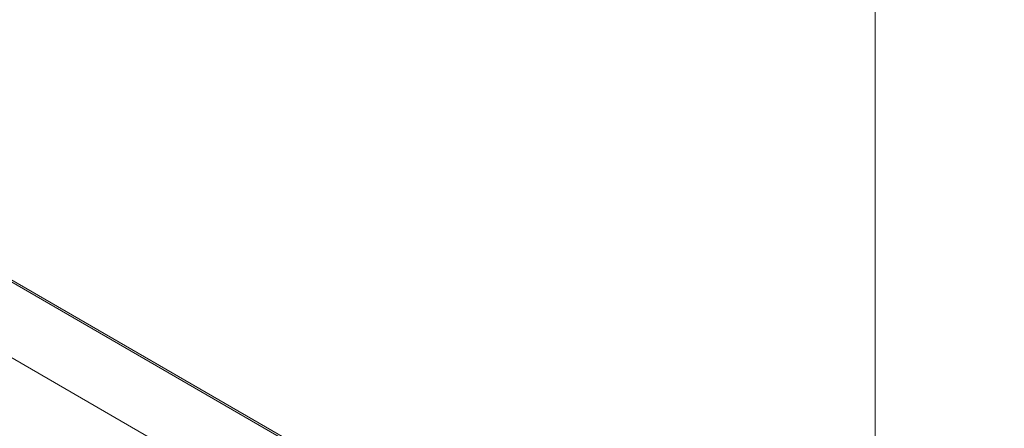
# Model space of a CAD drawing. Header units: metres. Extents: x -5.4 to 6, y -8 to 2.6.
# Tile 45 of 63: x 5.3958 to 5.6086, y -6.2066 to -6.1183. Entities that reach past the tile are written whole.
import ezdxf

# ---------------------------------------------------------------- set-up
doc = ezdxf.new("R2010")
doc.units = ezdxf.units.M
doc.layers.add('A-WALL-PATT', color=7, linetype='Continuous', lineweight=5)
doc.layers.add('Q-CASE', color=7, linetype='Continuous', lineweight=5)

# ---------------------------------------------------------------- blocks, each defined once
blk = doc.blocks.new('TAMPO GRANITO2 - TAMPO GRANITO-2002902-ISO_BANHEIRO')
at = {"layer": 'Q-CASE', "true_color": 0x6b6b6b}
h = blk.add_hatch(dxfattribs=at)
h.set_pattern_fill('FP_16', color=251, style=0, pattern_type=2)
h.set_pattern_definition([(0, (5.601, -7.367999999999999), (0.24384, 0.0352), [0.01006, -0.17282, 0.01006, -0.17282, -0.97536]), (0, (5.601, -7.367999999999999), (0.24384, 0.0352), [-0.36576, 0.01006, -0.3557, 0.01006, -0.17282, -0.42672]), (0, (5.601, -7.367999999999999), (0.24384, 0.0352), [-0.9144, 0.01006, -0.11186, 0.01006, -0.29474]), (135, (5.693, -7.351), (-0.1747119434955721, 0.1043265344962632), [0.007109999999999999, -0.1222, 0.007109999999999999, -0.1222, -0.6896800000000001]), (135, (5.693, -7.351), (-0.1747119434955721, 0.1043265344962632), [-0.25863, 0.007109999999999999, -0.25152, 0.007109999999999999, -0.1222, -0.30174]), (135, (5.693, -7.351), (-0.1747119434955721, 0.1043265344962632), [-0.64658, 0.007109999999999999, -0.0791, 0.007109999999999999, -0.20841]), (225, (5.723, -7.28), (-0.06912675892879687, -0.1395121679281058), [0.007109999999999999, -0.1222, 0.007109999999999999, -0.1222, -0.6896800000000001]), (225, (5.723, -7.28), (-0.06912675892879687, -0.1395121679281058), [-0.25863, 0.007109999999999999, -0.25152, 0.007109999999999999, -0.1222, -0.30174]), (225, (5.723, -7.28), (-0.06912675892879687, -0.1395121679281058), [-0.64658, 0.007109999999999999, -0.0791, 0.007109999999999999, -0.20841])])
h.paths.add_polyline_path([(7.233534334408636, -6.628784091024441), (7.551732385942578, -6.445072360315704), (6.987172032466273, -6.119123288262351), (6.973029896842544, -6.127288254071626), (7.16792953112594, -6.239813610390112), (7.171490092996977, -6.240529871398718), (7.178330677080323, -6.242857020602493), (7.18351090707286, -6.245522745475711), (7.186763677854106, -6.248270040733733), (7.187871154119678, -6.250150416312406), (7.187871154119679, -6.251326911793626), (7.524573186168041, -6.445721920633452), (7.220517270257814, -6.621268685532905), (7.231676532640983, -6.627711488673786)])
h = blk.add_hatch(dxfattribs=at)
h.set_pattern_fill('FP_17', color=251, style=0, pattern_type=2)
h.set_pattern_definition([(329.9999999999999, (7.362, -4.675), (0.1724252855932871, -0.04977064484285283), [0.00821, -0.14111, 0.00821, -0.14111, -0.79638]), (329.9999999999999, (7.362, -4.675), (0.1724252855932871, -0.04977064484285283), [-0.29864, 0.00821, -0.29043, 0.00821, -0.14111, -0.34842]), (329.9999999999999, (7.362, -4.675), (0.1724252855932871, -0.04977064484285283), [-0.7466, 0.00821, -0.09133, 0.00821, -0.24066]), (111.206, (7.427, -4.688), (-0.1235427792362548, 0.2188618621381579), [0.00983, -0.16892, 0.00983, -1.122]), (111.206, (7.427, -4.688), (-0.1235427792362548, 0.2188618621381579), [-0.18858, -0.16892, 0.00983, -0.34767, -0.59583]), (111.206, (7.427, -4.688), (-0.1235427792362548, 0.2188618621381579), [-0.715, 0.00983, -0.16892, 0.00983, -0.40725]), (111.206, (7.427, -4.688), (-0.1235427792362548, 0.2188618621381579), [-0.9035799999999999, -0.10934, 0.00983, -0.28809]), (234.896, (7.448, -4.6), (-0.04887660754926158, -0.169088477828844), [0.00618, -0.10625, 0.00618, -0.70591]), (234.896, (7.448, -4.6), (-0.04887660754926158, -0.169088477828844), [-0.11862, -0.10625, 0.00618, -0.21869, -0.37479]), (234.896, (7.448, -4.6), (-0.04887660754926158, -0.169088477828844), [-0.44975, 0.00618, -0.10625, 0.00618, -0.25617]), (234.896, (7.448, -4.6), (-0.04887660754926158, -0.169088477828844), [-0.5683699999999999, -0.06877, 0.00618, -0.18121])])
h.paths.add_polyline_path([(7.453862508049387, -6.486546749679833), (7.52457318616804, -6.445721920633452), (7.187577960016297, -6.251157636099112), (7.178637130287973, -6.281872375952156), (7.195035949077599, -6.28030893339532), (7.205062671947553, -6.280745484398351), (7.212370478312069, -6.283307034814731), (7.220044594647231, -6.286987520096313), (7.227371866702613, -6.293790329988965), (7.233734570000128, -6.304748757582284), (7.236739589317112, -6.316235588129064), (7.237913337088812, -6.331303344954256), (7.237913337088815, -6.361868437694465), (7.428322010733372, -6.471800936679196)])
h.paths.add_polyline_path([(7.217263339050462, -6.349946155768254), (7.217134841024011, -6.326649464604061), (7.216392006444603, -6.318214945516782), (7.213775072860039, -6.310589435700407), (7.211759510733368, -6.307412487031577), (7.20798869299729, -6.303729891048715), (7.20158379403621, -6.300939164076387), (7.195564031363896, -6.300771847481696), (7.172366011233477, -6.303415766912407), (7.167764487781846, -6.318441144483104), (7.16725944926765, -6.319393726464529), (7.165584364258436, -6.320109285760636), (7.21175951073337, -6.346768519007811)])
h.paths.add_polyline_path([(7.137171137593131, -6.303704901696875), (7.148782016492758, -6.26381765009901), (7.0938826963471, -6.270168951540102), (7.092584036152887, -6.271570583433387), (7.089719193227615, -6.27630850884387), (7.136991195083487, -6.303601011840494)])
h.paths.add_polyline_path([(7.078532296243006, -6.269849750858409), (7.08778498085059, -6.254886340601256), (7.089199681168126, -6.254140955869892), (7.153678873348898, -6.246995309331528), (7.155850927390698, -6.240682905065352), (7.156119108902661, -6.240177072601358), (7.159469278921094, -6.239176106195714), (7.164649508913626, -6.239231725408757), (7.16792953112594, -6.239813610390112), (6.973029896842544, -6.127288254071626), (6.973029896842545, -6.208937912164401), (7.074328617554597, -6.267422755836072)])
at = {"layer": 'Q-CASE'}
for p, q in [((7.551732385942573, -6.445072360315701), (6.987172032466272, -6.119123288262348)), ((6.973029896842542, -6.127288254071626), (7.167929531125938, -6.239813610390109))]:
    blk.add_line(p, q, dxfattribs=at)

msp = doc.modelspace()

# ---------------------------------------------------------------- hatches: boundary and pattern name
at = {"layer": 'A-WALL-PATT', "true_color": 0x808080}
h = msp.add_hatch(dxfattribs=at)
h.set_pattern_fill('FP_14', color=8, style=0, pattern_type=2)
h.set_pattern_definition([(329.9999999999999, (4.449093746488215, -6.854), (2.868798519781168e-06, 0.244944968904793), []), (90, (4.449093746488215, -6.854), (-0.28284, 0.1633), [])])
h.paths.add_polyline_path([(5.861826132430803, -7.179919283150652), (5.861826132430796, -6.543051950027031), (5.792240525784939, -6.583227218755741), (5.792240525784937, -6.74782565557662), (5.785505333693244, -6.7462686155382), (5.767827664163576, -6.736062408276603), (5.767827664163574, -6.661694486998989), (5.712079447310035, -6.629508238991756), (5.543628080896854, -6.726763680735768), (5.347318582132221, -6.613646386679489), (5.335352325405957, -6.607446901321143), (5.31694879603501, -6.595890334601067), (4.994913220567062, -6.409963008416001), (4.819050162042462, -6.511497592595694), (4.804327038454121, -6.569371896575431), (5.782230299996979, -7.13396460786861)])
h.paths.add_polyline_path([(5.76782766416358, -6.638600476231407), (5.767827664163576, -6.59732199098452), (5.732079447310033, -6.617961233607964)])
h.paths.add_polyline_path([(4.83006864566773, -6.468185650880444), (4.997014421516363, -6.371799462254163), (4.996909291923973, -6.270004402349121), (4.973922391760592, -6.283275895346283), (4.971293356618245, -6.308302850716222), (4.970805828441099, -6.309782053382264), (4.968961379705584, -6.313478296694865), (4.965872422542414, -6.317542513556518), (4.962173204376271, -6.320664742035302), (4.956521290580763, -6.324153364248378), (4.90247708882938, -6.355002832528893), (4.895393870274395, -6.357142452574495), (4.890962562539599, -6.35797703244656), (4.886535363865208, -6.358289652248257), (4.879468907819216, -6.358409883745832), (4.864251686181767, -6.367195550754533), (4.856770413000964, -6.363225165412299), (4.831770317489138, -6.461496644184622)])
h.paths.add_polyline_path([(4.177484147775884, -5.053876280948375), (4.178458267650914, -5.053876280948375), (4.17798051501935, -5.05384026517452)])
h.paths.add_polyline_path([(5.861826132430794, -6.445072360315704), (5.861826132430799, -5.710225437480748), (4.282080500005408, -4.798158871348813), (4.282080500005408, -5.340141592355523), (4.288266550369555, -5.341113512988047), (4.298087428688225, -5.346784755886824), (4.307318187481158, -5.355994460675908), (4.314845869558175, -5.367636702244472), (4.319753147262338, -5.380287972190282), (4.321458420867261, -5.392439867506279), (4.31975314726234, -5.402625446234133), (4.31483845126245, -5.40961637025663), (4.294794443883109, -5.419046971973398), (4.290460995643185, -5.42007221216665), (4.282964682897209, -5.419244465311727), (4.282080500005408, -5.419244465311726), (4.281840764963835, -5.506650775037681), (4.28126644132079, -5.512361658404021), (4.276222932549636, -5.523926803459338), (4.270998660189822, -5.529593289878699), (4.264536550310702, -5.533096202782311), (4.256542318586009, -5.534155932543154), (4.250350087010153, -5.534175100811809), (4.240695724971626, -5.531098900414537), (4.23037025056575, -5.524807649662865), (4.221713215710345, -5.516816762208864), (4.213716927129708, -5.507440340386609), (4.207353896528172, -5.496658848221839), (4.202817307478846, -5.486299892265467), (4.199429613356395, -5.476168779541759), (4.197629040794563, -5.462213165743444), (4.197596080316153, -5.121050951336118), (4.195762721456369, -5.110103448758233), (4.194040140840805, -5.109591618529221), (4.191329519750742, -5.106733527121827), (4.189643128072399, -5.09969379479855), (4.18609359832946, -5.101743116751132), (4.184178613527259, -5.100637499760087), (4.183957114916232, -5.076225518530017), (4.18292713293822, -5.0713799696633), (4.176661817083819, -5.067105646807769), (4.176063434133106, -5.065409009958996), (4.176039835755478, -5.064423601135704), (4.174297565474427, -5.063417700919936), (4.173642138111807, -5.062237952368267), (4.173818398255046, -5.058824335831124), (4.175474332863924, -5.055916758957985), (4.177980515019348, -5.053773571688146), (4.180280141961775, -5.053126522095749), (4.17976791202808, -5.051491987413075), (4.167978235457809, -4.981535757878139), (4.159639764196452, -4.979945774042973), (4.152594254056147, -4.977320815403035), (4.143657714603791, -4.971186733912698), (4.139860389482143, -4.967073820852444), (4.136646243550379, -4.962720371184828), (4.134000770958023, -4.95718106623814), (4.13171077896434, -4.950600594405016), (4.154102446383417, -4.918189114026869), (4.155774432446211, -4.918200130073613), (4.15944304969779, -4.919705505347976), (4.164749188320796, -4.922557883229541), (4.178086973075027, -4.931082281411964), (4.190693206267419, -4.940517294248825), (4.195151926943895, -4.944424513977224), (4.197752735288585, -4.947259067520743), (4.198241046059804, -4.948743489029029), (4.190167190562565, -4.960430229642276), (4.207621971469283, -5.065057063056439), (4.211572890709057, -5.062775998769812), (4.23336337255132, -5.075356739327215), (4.23336337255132, -5.097402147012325), (4.209225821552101, -5.111337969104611), (4.211390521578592, -5.122259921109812), (4.211629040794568, -5.124113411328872), (4.211937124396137, -5.464233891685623), (4.21255277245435, -5.471939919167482), (4.216107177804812, -5.482885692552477), (4.221004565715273, -5.492935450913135), (4.225740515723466, -5.500324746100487), (4.232328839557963, -5.508342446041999), (4.240008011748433, -5.514703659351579), (4.249583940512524, -5.519868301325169), (4.256763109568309, -5.520810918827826), (4.261415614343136, -5.519372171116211), (4.265114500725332, -5.515944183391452), (4.267001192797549, -5.512429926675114), (4.2680805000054, -5.502660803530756), (4.267910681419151, -5.418007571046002), (4.267132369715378, -5.420495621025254), (4.265190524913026, -5.422576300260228), (4.263799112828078, -5.423195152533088), (4.262801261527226, -5.423405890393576), (4.260536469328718, -5.422674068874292), (4.247323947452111, -5.415210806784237), (4.247168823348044, -5.431873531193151), (4.246368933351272, -5.433256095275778), (4.243163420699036, -5.434827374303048), (4.241019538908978, -5.434831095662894), (4.238075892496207, -5.43385995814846), (4.236551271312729, -5.432051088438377), (4.236198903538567, -5.417433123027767), (4.234499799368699, -5.416249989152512), (4.230903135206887, -5.411490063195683), (4.229562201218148, -5.408289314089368), (4.228834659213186, -5.4045119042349), (4.216244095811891, -5.396942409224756), (4.215613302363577, -5.394080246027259), (4.217416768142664, -5.389894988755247), (4.21855521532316, -5.388840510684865), (4.220341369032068, -5.38801041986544), (4.222478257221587, -5.388412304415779), (4.236388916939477, -5.396107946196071), (4.236668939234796, -5.379365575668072), (4.23764226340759, -5.377971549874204), (4.239380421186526, -5.376952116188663), (4.241610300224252, -5.376619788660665), (4.24541884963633, -5.377366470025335), (4.247040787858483, -5.379159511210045), (4.247334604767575, -5.384302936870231), (4.25064894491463, -5.381663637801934), (4.251282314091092, -5.381221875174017), (4.250121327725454, -5.373330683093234), (4.249968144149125, -5.369310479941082), (4.250904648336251, -5.362891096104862), (4.252059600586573, -5.359971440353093), (4.255336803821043, -5.354484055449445), (4.25691388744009, -5.353045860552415), (4.261273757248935, -5.349765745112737), (4.268080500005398, -5.345004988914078), (4.2680805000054, -4.790075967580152), (3.939620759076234, -4.600439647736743), (3.939620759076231, -5.803769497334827), (4.140434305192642, -5.920013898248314), (4.148394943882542, -5.926397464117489), (4.15483254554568, -5.938284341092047), (4.155793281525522, -5.945908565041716), (4.155793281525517, -5.956163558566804), (4.15483254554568, -5.961795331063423), (4.152467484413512, -5.967210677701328), (4.149454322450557, -5.971329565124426), (4.139077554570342, -5.979462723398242), (3.96082596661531, -6.082376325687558), (4.436637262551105, -6.356799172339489), (4.442569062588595, -6.3523458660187), (4.452007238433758, -6.3458568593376), (4.46477970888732, -6.338267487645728), (4.480939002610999, -6.330041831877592), (4.490344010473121, -6.325926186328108), (4.505416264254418, -6.320058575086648), (4.521245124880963, -6.31483548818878), (4.601642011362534, -6.292245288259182), (4.657225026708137, -6.276758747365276), (4.681809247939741, -6.268817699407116), (4.689223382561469, -6.266142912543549), (4.668594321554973, -6.254232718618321), (4.668594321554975, -6.237902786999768), (4.675143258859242, -6.234121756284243), (4.668227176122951, -6.174412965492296), (4.662866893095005, -6.115878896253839), (4.657201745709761, -6.030454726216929), (4.655970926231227, -6.005209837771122), (4.654331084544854, -5.967470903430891), (4.65303905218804, -5.963221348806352), (4.652660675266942, -5.960576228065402), (4.652928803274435, -5.956143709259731), (4.655067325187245, -5.948675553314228), (4.657914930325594, -5.943411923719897), (4.661148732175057, -5.93923305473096), (4.668233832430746, -5.933639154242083), (4.67319345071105, -5.930687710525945), (4.688228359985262, -5.921894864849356), (4.709958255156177, -5.909807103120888), (4.732533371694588, -5.897436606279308), (4.734672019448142, -5.896982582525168), (4.742257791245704, -5.89590102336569), (4.744915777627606, -5.896175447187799), (4.749832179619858, -5.896655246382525), (4.554096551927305, -5.783268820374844), (4.547423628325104, -5.778235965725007), (4.539789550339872, -5.7686018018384), (4.538259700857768, -5.7657721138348), (4.535855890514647, -5.758725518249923), (4.534797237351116, -5.751017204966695), (4.535944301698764, -5.743287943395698), (4.53935212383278, -5.734378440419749), (4.547488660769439, -5.724417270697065), (4.555449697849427, -5.718483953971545), (4.55385682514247, -5.709552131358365), (4.55378417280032, -5.707589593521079), (4.553929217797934, -5.702470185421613), (4.55607975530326, -5.694738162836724), (4.558729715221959, -5.690894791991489), (4.561871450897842, -5.687960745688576), (4.56565063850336, -5.685384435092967), (4.567997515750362, -5.684199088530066), (4.57407151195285, -5.681821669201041), (4.583192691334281, -5.683255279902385), (4.592890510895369, -5.688855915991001), (4.602305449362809, -5.698414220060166), (4.609653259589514, -5.709999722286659), (4.614392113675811, -5.722705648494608), (4.615831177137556, -5.734760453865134), (4.613970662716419, -5.744444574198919), (4.608753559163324, -5.751263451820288), (4.599552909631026, -5.755843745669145), (4.595854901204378, -5.75686320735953), (4.589693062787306, -5.756716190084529), (4.584426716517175, -5.754937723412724), (4.579976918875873, -5.752768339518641), (4.57338028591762, -5.747754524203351), (4.571694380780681, -5.746098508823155), (4.56814910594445, -5.749174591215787), (4.566978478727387, -5.751677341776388), (4.569045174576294, -5.754425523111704), (4.57478284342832, -5.75864004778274), (5.001058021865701, -6.004405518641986), (5.011049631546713, -6.008088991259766), (5.018397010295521, -6.009342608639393), (5.02846129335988, -6.009796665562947), (5.037560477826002, -6.008817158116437), (5.045685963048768, -6.006977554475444), (5.051695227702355, -6.004405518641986), (5.050245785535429, -5.996142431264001), (5.05017313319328, -5.994179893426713), (5.050318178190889, -5.989060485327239), (5.052468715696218, -5.981328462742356), (5.055118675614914, -5.977485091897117), (5.058260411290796, -5.974551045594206), (5.062039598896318, -5.971974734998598), (5.064386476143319, -5.970789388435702), (5.070460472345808, -5.968411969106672), (5.079581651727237, -5.969845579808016), (5.089809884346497, -5.975975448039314), (5.098694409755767, -5.985004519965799), (5.106042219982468, -5.996590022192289), (5.110781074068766, -6.00929594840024), (5.11222013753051, -6.021350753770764), (5.110359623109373, -6.031034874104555), (5.105142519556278, -6.037853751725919), (5.095941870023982, -6.042434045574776), (5.092243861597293, -6.043453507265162), (5.086302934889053, -6.043367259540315), (5.080815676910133, -6.041528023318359), (5.076365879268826, -6.039358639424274), (5.069721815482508, -6.034298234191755), (5.067731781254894, -6.032350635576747), (5.05963443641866, -6.036002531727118), (5.051608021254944, -6.038565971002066), (5.041914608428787, -6.040736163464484), (5.02877115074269, -6.041838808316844), (5.018140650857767, -6.041455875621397), (5.007517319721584, -6.039989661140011), (4.996289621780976, -6.037182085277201), (4.982701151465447, -6.031477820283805), (4.985969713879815, -6.035713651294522), (4.987757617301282, -6.0384523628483), (4.989178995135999, -6.042216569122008), (4.990673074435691, -6.050318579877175), (4.988370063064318, -6.059133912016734), (4.982967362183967, -6.163298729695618), (4.977810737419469, -6.244080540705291), (5.100088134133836, -6.173483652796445), (5.099112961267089, -6.17047133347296), (5.098865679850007, -6.166418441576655), (5.099213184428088, -6.162949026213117), (5.101187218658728, -6.156766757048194), (5.103614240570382, -6.151996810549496), (5.10588785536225, -6.148604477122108), (5.108665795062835, -6.145365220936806), (5.121549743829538, -6.13792666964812), (5.121420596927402, -6.12946479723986), (5.120545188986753, -6.128540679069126), (5.119227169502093, -6.12661191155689), (5.118215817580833, -6.12450608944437), (5.11758005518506, -6.122366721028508), (5.117363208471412, -6.120339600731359), (5.117580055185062, -6.118562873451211), (5.118589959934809, -6.116810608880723), (5.120545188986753, -6.115458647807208), (5.121549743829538, -6.114878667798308), (5.121549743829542, -6.102180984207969), (5.124024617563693, -6.100752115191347), (5.187508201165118, -6.137404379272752), (5.187508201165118, -6.264141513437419), (5.283123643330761, -6.208937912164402), (5.283123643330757, -6.127288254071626), (5.297265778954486, -6.119123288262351), (5.84820362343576, -6.437207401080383)])
h.paths.add_polyline_path([(5.028614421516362, -6.353555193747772), (5.120835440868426, -6.300311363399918), (5.120545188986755, -6.300004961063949), (5.119227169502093, -6.298076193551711), (5.11806839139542, -6.295474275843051), (5.117389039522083, -6.292045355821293), (5.117363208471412, -6.291803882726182), (5.117970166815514, -6.289164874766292), (5.118215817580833, -6.288621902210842), (5.120545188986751, -6.286922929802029), (5.121549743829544, -6.286342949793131), (5.121549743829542, -6.198043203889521), (5.028614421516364, -6.251699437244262), (5.028614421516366, -6.346601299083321)])
h.paths.add_polyline_path([(5.367443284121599, -6.117038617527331), (5.362522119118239, -6.115388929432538), (5.357209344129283, -6.112779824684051), (5.352191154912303, -6.109021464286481), (5.349212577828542, -6.106505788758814), (5.346570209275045, -6.107539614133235), (5.333744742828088, -6.109907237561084), (5.328789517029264, -6.109810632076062), (5.320055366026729, -6.108155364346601), (5.312491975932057, -6.104721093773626), (5.30632303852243, -6.099793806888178), (5.300206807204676, -6.092101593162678), (5.298166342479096, -6.087941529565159), (5.294198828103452, -6.076599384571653), (5.293081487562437, -6.064643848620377), (5.293208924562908, -5.828768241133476), (5.294498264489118, -5.815349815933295), (5.297767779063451, -5.802929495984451), (5.301242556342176, -5.793577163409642), (5.307799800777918, -5.780794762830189), (5.316163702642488, -5.768674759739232), (5.323351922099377, -5.760185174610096), (5.33129835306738, -5.752635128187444), (5.333840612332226, -5.750701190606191), (5.332370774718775, -5.742929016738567), (5.332848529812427, -5.73382612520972), (5.335093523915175, -5.726446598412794), (5.338833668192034, -5.721611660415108), (5.345094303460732, -5.716467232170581), (5.348414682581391, -5.714229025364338), (5.353834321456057, -5.712556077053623), (5.360655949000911, -5.713231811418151), (5.367976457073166, -5.71634545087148), (5.376203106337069, -5.722641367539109), (5.382118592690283, -5.728886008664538), (5.387976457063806, -5.737458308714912), (5.392471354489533, -5.746817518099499), (5.395296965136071, -5.756325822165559), (5.396260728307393, -5.765335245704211), (5.395296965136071, -5.773231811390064), (5.392471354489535, -5.779477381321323), (5.387976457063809, -5.783646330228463), (5.376714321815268, -5.788298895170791), (5.367272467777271, -5.788249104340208), (5.357304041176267, -5.784122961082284), (5.350881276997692, -5.7791442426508), (5.350269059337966, -5.778603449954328), (5.348580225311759, -5.780230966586), (5.34177899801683, -5.787412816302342), (5.335623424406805, -5.796469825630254), (5.331112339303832, -5.805256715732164), (5.328023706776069, -5.813243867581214), (5.326198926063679, -5.821025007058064), (5.325081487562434, -5.832485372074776), (5.32535251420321, -6.06623073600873), (5.326921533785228, -6.074350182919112), (5.330312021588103, -6.0776954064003), (5.332836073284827, -6.077827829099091), (5.333757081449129, -6.077506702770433), (5.332871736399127, -6.0720731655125), (5.333291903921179, -6.063644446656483), (5.335549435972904, -6.056224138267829), (5.339138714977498, -6.051560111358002), (5.345400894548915, -6.046398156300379), (5.348662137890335, -6.044159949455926), (5.354081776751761, -6.042487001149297), (5.360784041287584, -6.043150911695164), (5.369145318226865, -6.047062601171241), (5.375955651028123, -6.052286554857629), (5.381871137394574, -6.05853119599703), (5.387626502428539, -6.066953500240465), (5.392042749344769, -6.076148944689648), (5.394818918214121, -6.085490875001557), (5.395765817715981, -6.094342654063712), (5.394818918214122, -6.102101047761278), (5.392042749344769, -6.108237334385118), (5.387626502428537, -6.112333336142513), (5.376397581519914, -6.116966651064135), (5.373494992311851, -6.11698997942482)])
h.paths.add_polyline_path([(4.479982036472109, -5.859531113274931), (4.470279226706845, -5.85800078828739), (4.466062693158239, -5.856725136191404), (4.456964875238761, -5.85155674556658), (4.451019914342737, -5.846285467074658), (4.443335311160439, -5.835169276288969), (4.441504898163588, -5.832489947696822), (4.432978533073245, -5.834771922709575), (4.431483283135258, -5.835032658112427), (4.421824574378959, -5.83492462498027), (4.408748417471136, -5.831614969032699), (4.395500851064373, -5.825170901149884), (3.993068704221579, -5.592427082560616), (3.984818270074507, -5.586538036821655), (3.974991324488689, -5.574761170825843), (3.973222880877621, -5.571492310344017), (3.969594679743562, -5.561699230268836), (3.969523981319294, -5.56151107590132), (3.968731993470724, -5.552959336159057), (3.969766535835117, -5.545133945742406), (3.973876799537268, -5.534396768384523), (3.98024414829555, -5.525757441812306), (3.988382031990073, -5.518266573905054), (3.998340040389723, -5.511664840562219), (4.001766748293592, -5.509288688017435), (4.000787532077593, -5.502114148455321), (4.001766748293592, -5.495376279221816), (4.00280972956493, -5.492275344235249), (4.005915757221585, -5.48800586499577), (4.009784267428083, -5.484797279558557), (4.015468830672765, -5.481689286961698), (4.019724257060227, -5.480375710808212), (4.025440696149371, -5.480944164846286), (4.031567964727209, -5.483552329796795), (4.037688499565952, -5.48801646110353), (4.043398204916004, -5.494043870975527), (4.048301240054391, -5.501218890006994), (4.052063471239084, -5.509052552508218), (4.05452703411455, -5.517932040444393), (4.055235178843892, -5.52455189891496), (4.054428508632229, -5.531161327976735), (4.051873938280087, -5.536564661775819), (4.048224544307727, -5.539922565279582), (4.042180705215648, -5.543411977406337), (4.037277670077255, -5.544925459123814), (4.031770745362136, -5.544742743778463), (4.026157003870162, -5.542986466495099), (4.019721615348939, -5.539062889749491), (4.017742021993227, -5.537413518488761), (4.009877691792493, -5.542333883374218), (4.003996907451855, -5.547176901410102), (4.002564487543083, -5.549311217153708), (4.00074428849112, -5.553981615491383), (4.001364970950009, -5.556165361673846), (4.00461332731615, -5.5608100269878), (4.013369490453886, -5.567596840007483), (4.415966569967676, -5.799722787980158), (4.424839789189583, -5.802792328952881), (4.428442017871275, -5.802878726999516), (4.431499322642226, -5.801587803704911), (4.434940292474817, -5.795996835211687), (4.436390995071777, -5.786468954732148), (4.436717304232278, -5.318210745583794), (4.437936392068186, -5.305850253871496), (4.441839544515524, -5.290918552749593), (4.448214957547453, -5.275343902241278), (4.455160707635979, -5.263379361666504), (4.459236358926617, -5.257184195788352), (4.469476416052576, -5.244829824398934), (4.478945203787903, -5.235841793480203), (4.49331478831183, -5.225891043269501), (4.496807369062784, -5.223634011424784), (4.496240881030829, -5.220473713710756), (4.49604343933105, -5.212906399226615), (4.498220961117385, -5.205828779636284), (4.501051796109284, -5.202181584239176), (4.504820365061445, -5.199064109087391), (4.509861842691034, -5.196153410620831), (4.51476487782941, -5.194639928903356), (4.520474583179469, -5.195205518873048), (4.526608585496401, -5.197816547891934), (4.53272912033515, -5.202280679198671), (4.538438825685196, -5.208308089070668), (4.544062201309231, -5.216982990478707), (4.547322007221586, -5.224050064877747), (4.549469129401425, -5.231275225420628), (4.550275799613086, -5.238816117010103), (4.549469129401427, -5.245425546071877), (4.547104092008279, -5.250653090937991), (4.543265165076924, -5.254186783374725), (4.536062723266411, -5.258063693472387), (4.532318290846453, -5.259189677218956), (4.525605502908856, -5.258859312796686), (4.52320578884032, -5.25812749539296), (4.518117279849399, -5.255676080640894), (4.512763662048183, -5.251612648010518), (4.506971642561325, -5.254956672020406), (4.497405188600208, -5.262167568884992), (4.486342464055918, -5.274244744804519), (4.480428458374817, -5.282939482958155), (4.474972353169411, -5.293652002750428), (4.470321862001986, -5.307224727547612), (4.468890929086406, -5.316281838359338), (4.468390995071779, -5.324171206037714), (4.468099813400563, -5.789693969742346), (4.467256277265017, -5.799036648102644), (4.464865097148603, -5.807540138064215), (4.463059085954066, -5.81212723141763), (4.458138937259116, -5.820046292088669), (4.456748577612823, -5.821937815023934), (4.452664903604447, -5.826011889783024), (4.458260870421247, -5.835097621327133), (4.460481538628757, -5.838138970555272), (4.46582943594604, -5.842839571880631), (4.472969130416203, -5.846299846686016), (4.475135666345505, -5.846702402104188), (4.48022998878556, -5.847191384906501), (4.487701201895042, -5.844210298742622), (4.513511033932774, -5.829007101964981), (4.512454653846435, -5.826043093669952), (4.510634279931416, -5.81960154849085), (4.509912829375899, -5.815806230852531), (4.510141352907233, -5.807658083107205), (4.511733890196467, -5.802353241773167), (4.514799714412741, -5.797805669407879), (4.518115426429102, -5.795021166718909), (4.523908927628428, -5.791708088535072), (4.528731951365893, -5.790219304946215), (4.534540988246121, -5.790812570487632), (4.540716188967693, -5.79345569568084), (4.547471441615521, -5.798589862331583), (4.552591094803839, -5.803994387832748), (4.557587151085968, -5.811339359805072), (4.561324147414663, -5.819120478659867), (4.56370768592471, -5.827141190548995), (4.564520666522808, -5.834741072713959), (4.563707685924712, -5.8414022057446), (4.561324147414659, -5.846670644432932), (4.557503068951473, -5.850204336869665), (4.551411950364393, -5.853721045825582), (4.545479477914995, -5.855286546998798), (4.540905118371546, -5.855190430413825), (4.536765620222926, -5.853945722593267), (4.531767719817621, -5.851408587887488), (4.526211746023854, -5.847052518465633), (4.522639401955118, -5.843523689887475), (4.520049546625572, -5.840198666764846), (4.492088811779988, -5.856165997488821), (4.485444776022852, -5.858693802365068), (4.481879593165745, -5.859240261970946)])
h.paths.add_polyline_path([(4.031982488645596, -5.532164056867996), (4.032331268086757, -5.531841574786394), (4.032044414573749, -5.532067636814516)])
h.paths.add_polyline_path([(4.001985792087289, -5.509559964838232), (4.001995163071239, -5.509554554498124), (4.001833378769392, -5.508105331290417)])
h.paths.add_polyline_path([(4.243720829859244, -5.416644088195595), (4.243859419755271, -5.41616519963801), (4.243728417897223, -5.416612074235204)])
h.paths.add_polyline_path([(4.268080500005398, -5.41649185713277), (4.26787398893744, -5.409801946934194), (4.264415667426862, -5.411233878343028), (4.262913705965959, -5.411722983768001), (4.267467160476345, -5.414782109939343), (4.26771923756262, -5.415484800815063)])
h.paths.add_polyline_path([(4.241331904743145, -5.409978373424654), (4.240341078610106, -5.40828931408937), (4.240794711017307, -5.409409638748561), (4.241324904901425, -5.409972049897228)])
h.paths.add_polyline_path([(4.241421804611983, -5.41263411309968), (4.24118152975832, -5.412973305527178), (4.241262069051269, -5.413088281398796)])
h.paths.add_polyline_path([(4.241598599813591, -5.412532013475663), (4.241421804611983, -5.41263411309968), (4.241572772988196, -5.41263411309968)])
h.paths.add_polyline_path([(4.24047431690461, -5.415613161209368), (4.241245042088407, -5.414967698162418), (4.241898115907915, -5.412063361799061), (4.241549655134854, -5.41206336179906), (4.241421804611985, -5.413886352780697), (4.240972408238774, -5.415007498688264), (4.240769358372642, -5.414511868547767), (4.240538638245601, -5.415373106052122)])
h.paths.add_polyline_path([(4.235827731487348, -5.413352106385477), (4.234992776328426, -5.409810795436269), (4.235346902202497, -5.409666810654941), (4.234992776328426, -5.409626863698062), (4.234869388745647, -5.409295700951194), (4.234869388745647, -5.409663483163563), (4.234489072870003, -5.409809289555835), (4.234804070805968, -5.410074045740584), (4.234992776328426, -5.410053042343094), (4.235763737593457, -5.413099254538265)])
h.paths.add_polyline_path([(4.238716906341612, -5.405078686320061), (4.236796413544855, -5.403070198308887), (4.234572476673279, -5.40192679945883), (4.233321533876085, -5.401591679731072), (4.233321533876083, -5.401969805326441), (4.234476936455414, -5.401999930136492), (4.237650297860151, -5.403976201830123), (4.238577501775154, -5.40493459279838)])
h.paths.add_polyline_path([(4.235491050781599, -5.40277061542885), (4.235458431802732, -5.402590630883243), (4.234969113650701, -5.402630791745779)])
h.paths.add_polyline_path([(4.526489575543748, -5.246444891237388), (4.529430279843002, -5.243737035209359), (4.527272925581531, -5.245752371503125), (4.526617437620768, -5.246331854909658)])
h.paths.add_polyline_path([(4.508371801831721, -5.214156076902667), (4.51041159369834, -5.213955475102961), (4.510077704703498, -5.213761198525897), (4.508373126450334, -5.214154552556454)])
h.paths.add_polyline_path([(4.205405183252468, -5.051623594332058), (4.205405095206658, -5.051622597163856), (4.207450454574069, -5.051623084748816)])

# ---------------------------------------------------------------- block references
at = {"layer": 'Q-CASE'}
msp.add_blockref('TAMPO GRANITO2 - TAMPO GRANITO-2002902-ISO_BANHEIRO', (-1.689906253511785, 0), dxfattribs=at)

doc.saveas('drawing.dxf')
